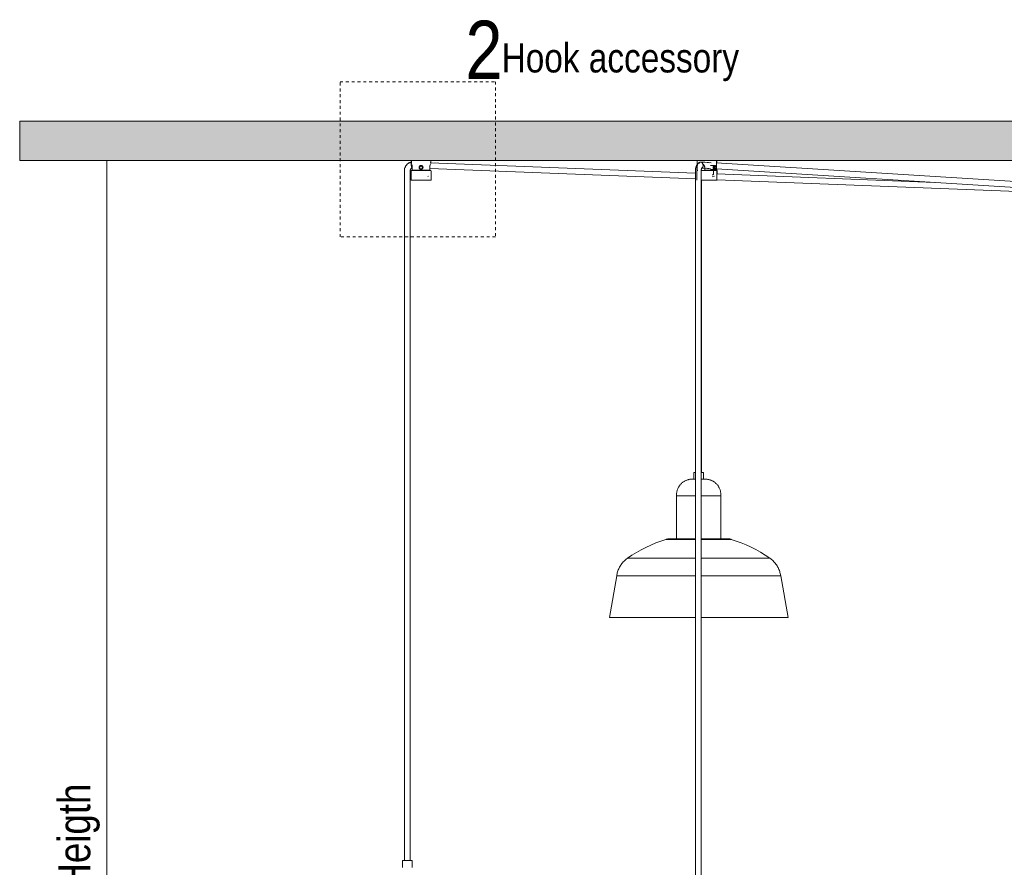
# Model space of a CAD drawing. Header units: millimetres. Extents: x 5395 to 9794, y 397 to 7363.
# Tile 2 of 7: x 5395 to 6409, y 1272 to 2145. Entities that reach past the tile are written whole.
import ezdxf

# ---------------------------------------------------------------- set-up
doc = ezdxf.new("R2010")
doc.units = ezdxf.units.MM
doc.linetypes.add('Dash', pattern=[6, 3, -3])
for name, color, linetype, lineweight in [('Cotas', 7, 'Continuous', 9), ('Cotas-15', 7, 'Continuous', 9), ('Luminarias', 7, 'Continuous', 20), ('Notas de texto', 7, 'Continuous', 9), ('Techos', 7, 'Continuous', 9)]:
    doc.layers.add(name, color=color, linetype=linetype, lineweight=lineweight)
doc.layers.add('Lighthing Fixture Dim Grey Dash', color=7, linetype='Dash', lineweight=9, true_color=0xd2d2d2)
doc.styles.add('Arial Narrow', font='ARIALN.TTF', dxfattribs={"height": 33})
doc.styles.add('Arial Narrow_1', font='ARIALN.TTF', dxfattribs={"height": 60})
doc.styles.add('Arial Narrow_2', font='ARIALN.TTF', dxfattribs={"height": 30})
doc.dimstyles.new('FARO_-_2_2mm_Arial_Narrow_mm_Inch_Left', dxfattribs={"dimscale": 304.8, "dimtxt": 33.773222, "dimasz": 0, "dimexe": 0.147638, "dimexo": 0.0625, "dimgap": 0.024606, "dimtad": 1, "dimdec": 0, "dimzin": 0, "dimdsep": 46, "dimtxsty": 'Arial Narrow', "dimblk1": 'NONE', "dimblk2": 'NONE', "dimsah": 1, "dimcen": 0.09, "dimadec": 0, "dimazin": 0, "dimtfac": 1, "dimtdec": 4, "dimtix": 1, "dimtmove": 0, "dimatfit": 3, "dimfxl": 0.049213, "dimfxlon": 1, "dimtvp": 1, "dimtolj": 1, "dimtzin": 0, "dimarcsym": 2})

# ---------------------------------------------------------------- blocks, each defined once
blk = doc.blocks.new('64255-124-7L - 64314-44-7L SAMBA Black_ribbon beige pendant lamp ø450-7L-717037-Alzado_PDF')
at = {"layer": 'Luminarias', "lineweight": 9}
for p, q in [((5798.3, 2000), (5798.3, 1997)), ((6090.8, 1986.9), (5817.7, 1997.6)), ((5818.3, 1997), (5818.3, 2000)), ((6092.7, 2000), (6092.7, 1990)), ((6096.4, 2000), (6092.7, 2000)), ((6096.9, 1998.2), (6096.1, 1998.2)), ((6112.7, 2000), (6096.4, 2000)), ((6106.9, 1997.7), (6102.9, 1997.9)), ((6112.7, 1990), (6112.7, 2000)), ((6112.9, 1997.3), (6112.9, 2000)), ((5791.1, 1989.5), (5791.1, 1983.8)), ((5797.1, 1983.8), (5797.1, 1989.5)), ((5798, 1989.3), (5798, 1979.8)), ((5798.8, 1992.2), (5799.1, 1992.2)), ((5799.3, 1992.7), (5799.3, 1990)), ((5799.3, 1990), (5799.4, 1990)), ((5799.3, 1990), (5817.3, 1990)), ((5802.9, 1990), (5802.9, 1989.7)), ((5806.5, 1992), (5807.1, 1991.9)), ((5806.8, 1993.3), (5808.3, 1994.4)), ((5807.3, 1991.5), (5806.8, 1993.3)), ((5807.2, 1991.8), (5807.3, 1991.5)), ((5808.3, 1991.5), (5807.3, 1991.5)), ((5807.3, 1991.5), (5807.5, 1991.5)), ((5808.3, 1994.4), (5809.8, 1993.3)), ((5809.2, 1991.5), (5808.3, 1991.5)), ((5809, 1991.5), (5809.2, 1991.5)), ((5809.8, 1993.3), (5809.2, 1991.5)), ((5809.2, 1991.5), (5809.3, 1991.8)), ((5809.4, 1991.9), (5810, 1991.9)), ((5810.8, 1989.8), (5811.5, 1989.8)), ((5813.7, 1989.8), (5813.7, 1990)), ((5817.3, 1990), (5817.3, 1992.7)), ((5817.3, 1991.6), (6090.8, 1980.9)), ((5818.6, 1979.8), (5818.6, 1989.3)), ((6090.8, 1989.5), (6090.8, 1983.8)), ((6092.4, 1989.3), (6092.4, 1979.8)), ((6092.9, 1996.1), (6092.9, 1994.9)), ((6096.9, 1992.2), (6096.8, 1992.2)), ((6096.8, 1983.8), (6096.8, 1989.5)), ((6098.3, 1989.8), (6101.2, 1989.8)), ((6100.5, 1992.7), (6100.5, 1990)), ((6100.5, 1990), (6112.7, 1990)), ((6102.5, 1992), (6106.3, 1991.7)), ((6102.7, 1990), (6102.7, 1989.8)), ((6102.7, 1990), (6102.7, 1989.8)), ((6111.1, 1994.8), (6106.5, 1994.8)), ((6106.5, 1990.8), (6111.1, 1990.8)), ((6110.1, 1993.3), (6109.1, 1993.3)), ((6110.5, 1991.5), (6109.4, 1991.5)), ((6109.5, 1989.7), (6109.5, 1990)), ((6109.6, 1986), (6109.6, 1990)), ((6109.7, 1990), (6109.7, 1989.8)), ((6109.9, 1989.8), (6109.9, 1990)), ((6110.1, 1993.3), (6111.1, 1994.4)), ((6110.5, 1991.5), (6110.1, 1993.3)), ((6110.2, 1989.8), (6110.5, 1989.8)), ((6110.7, 1993.3), (6110.4, 1993.6)), ((6110.4, 1991.9), (6110.7, 1993.3)), ((6110.5, 1989.8), (6110.7, 1989.8)), ((6111.1, 1991.5), (6110.6, 1991.5)), ((6112, 1993.3), (6110.7, 1993.3)), ((6111.1, 1994.4), (6112, 1993.3)), ((6111.6, 1991.5), (6111.1, 1991.5)), ((6112, 1993.3), (6111.6, 1991.5)), ((6515.4, 1972.2), (6112.3, 1997.4)), ((6112.4, 1991.3), (6515.1, 1966.2)), ((6112.5, 1990), (6112.9, 1990)), ((6112.9, 1990), (6112.9, 1991.3)), ((6113, 1979.8), (6113, 1989.3)), ((6113.2, 1986.1), (6113.2, 1989.3)), ((5791.1, 1983.8), (5791.1, 1278.5)), ((5797.1, 1278.5), (5797.1, 1983.8)), ((5818.6, 1979.8), (5798, 1979.8)), ((5815.3, 1983.6), (5816, 1983.8)), ((6090.8, 1983.8), (6090.8, 878.5)), ((6096.8, 878.5), (6096.8, 1983.8)), ((6113, 1979.8), (6096.8, 1979.8)), ((6097.1, 1678.5), (6097.1, 1979.8)), ((6108.1, 1983), (6110.5, 1983.8)), ((6108.4, 1985), (6109.6, 1986)), ((6337, 1977.3), (6112.9, 1986.1)), ((6112.9, 1980.1), (6467.9, 1966.2)), ((6113.2, 1979.8), (6113, 1979.8)), ((6113.2, 1979.8), (6113.2, 1980.1)), ((6089.2, 1678.5), (6089.2, 1671.5)), ((6090.7, 1678.5), (6089.2, 1678.5)), ((6099.2, 1678.5), (6096.9, 1678.5)), ((6099.2, 1671.5), (6099.2, 1678.5)), ((6071.5, 1654.5), (6071.5, 1609.9)), ((6089.3, 1654.5), (6071.5, 1654.5)), ((6090.8, 1654.5), (6089.3, 1654.5)), ((6117, 1654.5), (6096.8, 1654.5)), ((6117, 1609.9), (6117, 1654.5)), ((6060.8, 1609.5), (6086.9, 1609.5)), ((6071.6, 1609.9), (6071.5, 1609.9)), ((6086.9, 1609.5), (6090.8, 1609.5)), ((6096.8, 1609.5), (6127.7, 1609.5)), ((6117, 1609.9), (6116.9, 1609.9)), ((6078.2, 1590), (6020.9, 1590)), ((6090.8, 1590), (6078.2, 1590)), ((6167.6, 1590), (6096.8, 1590)), ((6009.8, 1571.9), (6002.2, 1528.9)), ((6075.8, 1571.9), (6009.8, 1571.9)), ((6090.8, 1571.9), (6075.8, 1571.9)), ((6178.7, 1571.9), (6096.8, 1571.9)), ((6186.2, 1528.9), (6178.7, 1571.9)), ((6074.2, 1528.9), (6002.2, 1528.9)), ((6090.8, 1528.9), (6074.2, 1528.9)), ((6186.2, 1528.9), (6096.8, 1528.9)), ((5789.3, 1278.5), (5789.3, 1271.5)), ((5797.4, 1278.5), (5789.3, 1278.5)), ((5799.3, 1278.5), (5797.4, 1278.5)), ((5799.3, 1271.5), (5799.3, 1278.5))]:
    blk.add_line(p, q, dxfattribs=at)
at = {"layer": 'Luminarias', "lineweight": 9, "flags": 128}
for points in [[(5797.8, 1998.2), (5797.4, 1998.1), (5797.1, 1998), (5796.7, 1997.9), (5796.4, 1997.7), (5796.1, 1997.6), (5795.8, 1997.4), (5795.4, 1997.2), (5795.1, 1997), (5794.8, 1996.8), (5794.6, 1996.6), (5794.3, 1996.4), (5794, 1996.1), (5793.7, 1995.9), (5793.5, 1995.6), (5793.3, 1995.3), (5793, 1995.1), (5792.8, 1994.8), (5792.6, 1994.5), (5792.4, 1994.2), (5792.2, 1993.9), (5792.1, 1993.5), (5791.9, 1993.2), (5791.8, 1992.9), (5791.6, 1992.5), (5791.5, 1992.2), (5791.4, 1991.9), (5791.3, 1991.5), (5791.3, 1991.2), (5791.2, 1990.8), (5791.1, 1990.4), (5791.1, 1990.1), (5791.1, 1989.7), (5791.1, 1989.5)], [(6095.4, 1998.1), (6095.1, 1997.9), (6094.8, 1997.8), (6094.5, 1997.6), (6094.3, 1997.4), (6094, 1997.2), (6093.8, 1997), (6093.5, 1996.8), (6093.3, 1996.6), (6093.1, 1996.3), (6092.9, 1996.1), (6092.7, 1995.8), (6092.5, 1995.6), (6092.4, 1995.3), (6092.2, 1995.1), (6092.1, 1994.8), (6091.9, 1994.5), (6091.8, 1994.2), (6091.7, 1994), (6091.6, 1993.7), (6091.5, 1993.4), (6091.4, 1993.1), (6091.3, 1992.8), (6091.2, 1992.5), (6091.1, 1992.2), (6091.1, 1991.9), (6091, 1991.6), (6090.9, 1991.2), (6090.9, 1990.9), (6090.9, 1990.6), (6090.8, 1990.3), (6090.8, 1990), (6090.8, 1989.7), (6090.8, 1989.5)], [(6096.9, 1998.2), (6100.6, 1998.1), (6104.2, 1997.8), (6105.4, 1997.6)], [(5797.1, 1989.5), (5797.1, 1989.6), (5797.1, 1989.7), (5797.1, 1989.8), (5797.1, 1990), (5797.2, 1990.1), (5797.2, 1990.2), (5797.2, 1990.3), (5797.3, 1990.4), (5797.3, 1990.6), (5797.3, 1990.7), (5797.4, 1990.8), (5797.4, 1990.9), (5797.5, 1991), (5797.6, 1991.1), (5797.6, 1991.2), (5797.7, 1991.3), (5797.8, 1991.4), (5797.9, 1991.5), (5797.9, 1991.6), (5798, 1991.7), (5798.1, 1991.7), (5798.2, 1991.8), (5798.3, 1991.9), (5798.4, 1992), (5798.5, 1992), (5798.6, 1992.1), (5798.7, 1992.2), (5798.8, 1992.2)], [(5798, 1989.3), (5798, 1989.3), (5798, 1989.3), (5798, 1989.3), (5798, 1989.3), (5798, 1989.4), (5798, 1989.4), (5798, 1989.4), (5798, 1989.4), (5798, 1989.4), (5798, 1989.5), (5798, 1989.5), (5798, 1989.5), (5798, 1989.5), (5798.1, 1989.5), (5798.1, 1989.6), (5798.1, 1989.6), (5798.1, 1989.6), (5798.1, 1989.6), (5798.1, 1989.6), (5798.1, 1989.6), (5798.1, 1989.6), (5798.2, 1989.7), (5798.2, 1989.7), (5798.2, 1989.7), (5798.2, 1989.7), (5798.2, 1989.7), (5798.2, 1989.7), (5798.3, 1989.7), (5798.3, 1989.7), (5798.3, 1989.7), (5798.3, 1989.7), (5798.3, 1989.8), (5798.4, 1989.8), (5798.4, 1989.8), (5798.4, 1989.8), (5798.4, 1989.8), (5798.4, 1989.8), (5798.5, 1989.8), (5798.5, 1989.8), (5798.5, 1989.8)], [(5798.5, 1989.8), (5798.5, 1989.8), (5798.5, 1989.8), (5798.5, 1989.8), (5798.6, 1989.8), (5798.7, 1989.8), (5798.8, 1989.8), (5798.9, 1989.8), (5799, 1989.8), (5799.1, 1989.8), (5799.3, 1989.8), (5799.4, 1989.8), (5799.6, 1989.8), (5799.8, 1989.8)], [(5818.1, 1989.8), (5818, 1989.8), (5818, 1989.8), (5818, 1989.8), (5817.9, 1989.8), (5817.9, 1989.8), (5817.8, 1989.8), (5817.7, 1989.8), (5817.6, 1989.8), (5817.4, 1989.8), (5817.3, 1989.8), (5817.1, 1989.8), (5816.9, 1989.8), (5816.8, 1989.8), (5816.6, 1989.8), (5816.3, 1989.8), (5816.1, 1989.8), (5815.9, 1989.8), (5815.6, 1989.8), (5815.4, 1989.8), (5815.1, 1989.8), (5814.8, 1989.8), (5814.5, 1989.8), (5814.2, 1989.8), (5813.9, 1989.8), (5813.6, 1989.8), (5813.2, 1989.8), (5812.9, 1989.8), (5812.5, 1989.8), (5812.2, 1989.8), (5811.8, 1989.8), (5811.4, 1989.8), (5811.1, 1989.8), (5810.7, 1989.8), (5810.3, 1989.8), (5809.9, 1989.8), (5809.5, 1989.8), (5809.2, 1989.8), (5808.8, 1989.8), (5808.4, 1989.8), (5808, 1989.8), (5807.6, 1989.8), (5807.2, 1989.8), (5806.8, 1989.8), (5806.4, 1989.8), (5806, 1989.8), (5805.7, 1989.8), (5805.3, 1989.8), (5804.9, 1989.8), (5804.6, 1989.8), (5804.2, 1989.8), (5803.8, 1989.8), (5803.5, 1989.8), (5803.2, 1989.8), (5802.8, 1989.8), (5802.5, 1989.8), (5802.2, 1989.8), (5801.9, 1989.8), (5801.6, 1989.8), (5801.3, 1989.8), (5801, 1989.8), (5800.8, 1989.8), (5800.5, 1989.8), (5800.3, 1989.8), (5800.1, 1989.8), (5799.9, 1989.8), (5799.7, 1989.8), (5799.5, 1989.8), (5799.3, 1989.8), (5799.2, 1989.8), (5799, 1989.8), (5798.9, 1989.8), (5798.8, 1989.8), (5798.7, 1989.8), (5798.6, 1989.8), (5798.6, 1989.8), (5798.5, 1989.8), (5798.5, 1989.8), (5798.5, 1989.8), (5798.5, 1989.8)], [(5809.3, 1991.8), (5809.8, 1991.8), (5809.9, 1991.8)], [(5816.8, 1989.8), (5817, 1989.8), (5817.2, 1989.8), (5817.4, 1989.8), (5817.5, 1989.8), (5817.6, 1989.8), (5817.7, 1989.8), (5817.8, 1989.8), (5817.9, 1989.8), (5818, 1989.8), (5818, 1989.8), (5818, 1989.8), (5818.1, 1989.8), (5818.1, 1989.8)], [(5818.1, 1989.8), (5818.1, 1989.8), (5818.1, 1989.8), (5818.1, 1989.8), (5818.1, 1989.8), (5818.2, 1989.8), (5818.2, 1989.8), (5818.2, 1989.8), (5818.2, 1989.7), (5818.2, 1989.7), (5818.3, 1989.7), (5818.3, 1989.7), (5818.3, 1989.7), (5818.3, 1989.7), (5818.3, 1989.7), (5818.3, 1989.7), (5818.4, 1989.7), (5818.4, 1989.7), (5818.4, 1989.6), (5818.4, 1989.6), (5818.4, 1989.6), (5818.4, 1989.6), (5818.4, 1989.6), (5818.5, 1989.6), (5818.5, 1989.6), (5818.5, 1989.5), (5818.5, 1989.5), (5818.5, 1989.5), (5818.5, 1989.5), (5818.5, 1989.5), (5818.5, 1989.5), (5818.5, 1989.4), (5818.5, 1989.4), (5818.5, 1989.4), (5818.5, 1989.4), (5818.6, 1989.4), (5818.6, 1989.3), (5818.6, 1989.3), (5818.6, 1989.3), (5818.6, 1989.3), (5818.6, 1989.3)], [(6092.9, 1995.8), (6092.8, 1995.6), (6092.6, 1995.3), (6092.5, 1995.1), (6092.3, 1994.8), (6092.2, 1994.5), (6092, 1994.2), (6091.9, 1994), (6091.8, 1993.7), (6091.7, 1993.4), (6091.6, 1993.1), (6091.5, 1992.8), (6091.4, 1992.5), (6091.4, 1992.2), (6091.3, 1991.9), (6091.2, 1991.6), (6091.2, 1991.2), (6091.1, 1990.9), (6091.1, 1990.6), (6091.1, 1990.4)], [(6092.4, 1989.3), (6092.4, 1989.3), (6092.4, 1989.3), (6092.4, 1989.3), (6092.4, 1989.3), (6092.4, 1989.4), (6092.4, 1989.4), (6092.4, 1989.4), (6092.4, 1989.4), (6092.4, 1989.4), (6092.4, 1989.5), (6092.4, 1989.5), (6092.4, 1989.5), (6092.5, 1989.5), (6092.5, 1989.5), (6092.5, 1989.6), (6092.5, 1989.6), (6092.5, 1989.6), (6092.5, 1989.6), (6092.5, 1989.6), (6092.5, 1989.6), (6092.6, 1989.6), (6092.6, 1989.7), (6092.6, 1989.7), (6092.6, 1989.7), (6092.6, 1989.7), (6092.6, 1989.7), (6092.7, 1989.7), (6092.7, 1989.7), (6092.7, 1989.7), (6092.7, 1989.7), (6092.7, 1989.7), (6092.7, 1989.8), (6092.8, 1989.8), (6092.8, 1989.8), (6092.8, 1989.8), (6092.8, 1989.8), (6092.8, 1989.8), (6092.9, 1989.8), (6092.9, 1989.8)], [(6093.4, 1989.8), (6093.3, 1989.8), (6093.2, 1989.8), (6093.1, 1989.8), (6093, 1989.8), (6093, 1989.8), (6092.9, 1989.8), (6092.9, 1989.8), (6092.9, 1989.8)], [(6092.9, 1989.8), (6092.9, 1989.8), (6093, 1989.8), (6093, 1989.8), (6093.1, 1989.8)], [(6112.5, 1989.8), (6112.5, 1989.8), (6112.4, 1989.8), (6112.4, 1989.8), (6112.3, 1989.8), (6112.3, 1989.8), (6112.2, 1989.8), (6112.1, 1989.8), (6112, 1989.8), (6111.8, 1989.8), (6111.7, 1989.8), (6111.5, 1989.8), (6111.4, 1989.8), (6111.2, 1989.8), (6111, 1989.8), (6110.8, 1989.8), (6110.5, 1989.8), (6110.3, 1989.8), (6110, 1989.8), (6109.8, 1989.8), (6109.5, 1989.8), (6109.2, 1989.8), (6108.9, 1989.8), (6108.6, 1989.8), (6108.3, 1989.8), (6108, 1989.8), (6107.6, 1989.8), (6107.3, 1989.8), (6106.9, 1989.8), (6106.6, 1989.8), (6106.2, 1989.8), (6105.9, 1989.8), (6105.5, 1989.8), (6105.1, 1989.8), (6104.7, 1989.8), (6104.3, 1989.8), (6104, 1989.8), (6103.6, 1989.8), (6103.2, 1989.8), (6102.8, 1989.8), (6102.4, 1989.8), (6102, 1989.8), (6101.6, 1989.8), (6101.2, 1989.8), (6100.8, 1989.8), (6100.5, 1989.8), (6100.1, 1989.8), (6099.7, 1989.8), (6099.3, 1989.8), (6099, 1989.8), (6098.6, 1989.8), (6098.3, 1989.8), (6097.9, 1989.8), (6097.6, 1989.8), (6097.2, 1989.8), (6096.9, 1989.8), (6096.6, 1989.8), (6096.6, 1989.8)], [(6097.8, 1992.6), (6097.8, 1992.5), (6097.8, 1992.5), (6097.7, 1992.5), (6097.7, 1992.5), (6097.6, 1992.4), (6097.6, 1992.4), (6097.6, 1992.3), (6097.5, 1992.2), (6097.5, 1992.2), (6097.4, 1992.1), (6097.4, 1992), (6097.3, 1991.9), (6097.3, 1991.8), (6097.2, 1991.7), (6097.2, 1991.5), (6097.1, 1991.4), (6097.1, 1991.3), (6097, 1991.1), (6097, 1991), (6097, 1990.8), (6096.9, 1990.7), (6096.9, 1990.5), (6096.9, 1990.4), (6096.9, 1990.2), (6096.8, 1990.1), (6096.8, 1989.9), (6096.8, 1989.7), (6096.8, 1989.6), (6096.8, 1989.5)], [(6096.9, 1992.2), (6100.2, 1992.1), (6103.4, 1991.8), (6104.5, 1991.6)], [(6109.4, 1989.8), (6109.7, 1989.8), (6109.9, 1989.8), (6110.2, 1989.8)], [(6110.4, 1989.8), (6110.7, 1989.8), (6110.9, 1989.8), (6111.1, 1989.8), (6111.3, 1989.8), (6111.5, 1989.8), (6111.6, 1989.8), (6111.8, 1989.8), (6111.9, 1989.8), (6112, 1989.8), (6112.2, 1989.8), (6112.2, 1989.8), (6112.3, 1989.8), (6112.4, 1989.8), (6112.4, 1989.8), (6112.5, 1989.8), (6112.5, 1989.8), (6112.5, 1989.8)], [(6110.5, 1989.8), (6110.7, 1989.8), (6111, 1989.8), (6111.2, 1989.8), (6111.4, 1989.8), (6111.6, 1989.8), (6111.7, 1989.8), (6111.9, 1989.8), (6112.1, 1989.8), (6112.2, 1989.8), (6112.3, 1989.8), (6112.4, 1989.8), (6112.5, 1989.8), (6112.6, 1989.8), (6112.6, 1989.8), (6112.7, 1989.8), (6112.7, 1989.8), (6112.7, 1989.8)], [(6112.7, 1989.8), (6112.7, 1989.8), (6112.7, 1989.8), (6112.6, 1989.8), (6112.6, 1989.8), (6112.5, 1989.8), (6112.4, 1989.8), (6112.3, 1989.8), (6112.2, 1989.8), (6112.1, 1989.8), (6111.9, 1989.8), (6111.8, 1989.8), (6111.6, 1989.8), (6111.4, 1989.8), (6111.2, 1989.8), (6111, 1989.8), (6110.8, 1989.8), (6110.5, 1989.8)], [(6112.5, 1989.8), (6112.5, 1989.8), (6112.5, 1989.8), (6112.5, 1989.8), (6112.6, 1989.8), (6112.6, 1989.8), (6112.6, 1989.8), (6112.6, 1989.8), (6112.6, 1989.7), (6112.6, 1989.7), (6112.7, 1989.7), (6112.7, 1989.7), (6112.7, 1989.7), (6112.7, 1989.7), (6112.7, 1989.7), (6112.8, 1989.7), (6112.8, 1989.7), (6112.8, 1989.7), (6112.8, 1989.6), (6112.8, 1989.6), (6112.8, 1989.6), (6112.8, 1989.6), (6112.9, 1989.6), (6112.9, 1989.6), (6112.9, 1989.6), (6112.9, 1989.5), (6112.9, 1989.5), (6112.9, 1989.5), (6112.9, 1989.5), (6112.9, 1989.5), (6112.9, 1989.5), (6112.9, 1989.4), (6113, 1989.4), (6113, 1989.4), (6113, 1989.4), (6113, 1989.4), (6113, 1989.3), (6113, 1989.3), (6113, 1989.3), (6113, 1989.3), (6113, 1989.3)], [(6112.7, 1989.8), (6112.7, 1989.8), (6112.7, 1989.8), (6112.8, 1989.8), (6112.8, 1989.8), (6112.8, 1989.8), (6112.8, 1989.8), (6112.8, 1989.8), (6112.9, 1989.7), (6112.9, 1989.7), (6112.9, 1989.7), (6112.9, 1989.7), (6112.9, 1989.7), (6113, 1989.7), (6113, 1989.7), (6113, 1989.7), (6113, 1989.7), (6113, 1989.7), (6113, 1989.6), (6113.1, 1989.6), (6113.1, 1989.6), (6113.1, 1989.6), (6113.1, 1989.6), (6113.1, 1989.6), (6113.1, 1989.6), (6113.1, 1989.5), (6113.1, 1989.5), (6113.2, 1989.5), (6113.2, 1989.5), (6113.2, 1989.5), (6113.2, 1989.5), (6113.2, 1989.4), (6113.2, 1989.4), (6113.2, 1989.4), (6113.2, 1989.4), (6113.2, 1989.4), (6113.2, 1989.3), (6113.2, 1989.3), (6113.2, 1989.3), (6113.2, 1989.3), (6113.2, 1989.3)], [(6071.5, 1654.5), (6071.4, 1655.2), (6071.4, 1655.8), (6071.5, 1656.5), (6071.5, 1657.1), (6071.6, 1657.7), (6071.7, 1658.4), (6071.8, 1659), (6072, 1659.6), (6072.2, 1660.2), (6072.4, 1660.9), (6072.6, 1661.5), (6072.8, 1662), (6073.1, 1662.6), (6073.4, 1663.2), (6073.7, 1663.7), (6074.1, 1664.3), (6074.4, 1664.8), (6074.8, 1665.3), (6075.2, 1665.8), (6075.6, 1666.3), (6076.1, 1666.8), (6076.6, 1667.2), (6077, 1667.7), (6077.5, 1668.1), (6078, 1668.5), (6078.6, 1668.8), (6079.1, 1669.2), (6079.7, 1669.5), (6080.2, 1669.8), (6080.8, 1670.1), (6081.4, 1670.3), (6082, 1670.6), (6082.6, 1670.8), (6083.2, 1671), (6083.8, 1671.1), (6084.5, 1671.2), (6085.1, 1671.4), (6085.7, 1671.4), (6086.4, 1671.5), (6087, 1671.5), (6087.5, 1671.5)], [(6090.8, 1671.5), (6090.5, 1671.5), (6090.3, 1671.5), (6090.1, 1671.5), (6089.9, 1671.5), (6089.7, 1671.5), (6089.5, 1671.5), (6089.3, 1671.5), (6089.1, 1671.5), (6089, 1671.5), (6088.8, 1671.5), (6088.6, 1671.5), (6088.5, 1671.5), (6088.4, 1671.5), (6088.2, 1671.5), (6088.1, 1671.5), (6088, 1671.5), (6087.9, 1671.5), (6087.8, 1671.5), (6087.7, 1671.5), (6087.7, 1671.5), (6087.6, 1671.5), (6087.6, 1671.5), (6087.5, 1671.5), (6087.5, 1671.5), (6087.5, 1671.5), (6087.5, 1671.5)], [(6087.5, 1671.5), (6087.5, 1671.5), (6087.5, 1671.5), (6087.5, 1671.5), (6087.6, 1671.5), (6087.6, 1671.5), (6087.7, 1671.5), (6087.8, 1671.5), (6087.8, 1671.5), (6087.9, 1671.5), (6088, 1671.5), (6088.1, 1671.5), (6088.3, 1671.5), (6088.4, 1671.5), (6088.5, 1671.5), (6088.7, 1671.5), (6088.8, 1671.5), (6089, 1671.5), (6089.2, 1671.5), (6089.3, 1671.5), (6089.5, 1671.5), (6089.7, 1671.5), (6089.9, 1671.5), (6090.2, 1671.5), (6090.4, 1671.5), (6090.6, 1671.5), (6090.8, 1671.5)], [(6096.8, 1671.5), (6097, 1671.5), (6097.2, 1671.5), (6097.5, 1671.5), (6097.7, 1671.5), (6097.9, 1671.5), (6098.2, 1671.5), (6098.4, 1671.5), (6098.6, 1671.5), (6098.8, 1671.5), (6099, 1671.5), (6099.2, 1671.5), (6099.4, 1671.5), (6099.5, 1671.5), (6099.7, 1671.5), (6099.8, 1671.5), (6100, 1671.5), (6100.1, 1671.5), (6100.3, 1671.5), (6100.4, 1671.5), (6100.5, 1671.5), (6100.6, 1671.5), (6100.7, 1671.5), (6100.7, 1671.5), (6100.8, 1671.5), (6100.9, 1671.5), (6100.9, 1671.5), (6100.9, 1671.5), (6101, 1671.5), (6101, 1671.5), (6101, 1671.5)], [(6101, 1671.5), (6101, 1671.5), (6101, 1671.5), (6100.9, 1671.5), (6100.9, 1671.5), (6100.9, 1671.5), (6100.8, 1671.5), (6100.7, 1671.5), (6100.6, 1671.5), (6100.6, 1671.5), (6100.5, 1671.5), (6100.3, 1671.5), (6100.2, 1671.5), (6100.1, 1671.5), (6100, 1671.5), (6099.8, 1671.5), (6099.7, 1671.5), (6099.5, 1671.5), (6099.3, 1671.5), (6099.1, 1671.5), (6098.9, 1671.5), (6098.7, 1671.5), (6098.5, 1671.5), (6098.3, 1671.5), (6098.1, 1671.5), (6097.9, 1671.5), (6097.7, 1671.5), (6097.4, 1671.5), (6097.2, 1671.5), (6096.9, 1671.5)], [(6101, 1671.5), (6101.6, 1671.5), (6102.3, 1671.5), (6102.9, 1671.4), (6103.5, 1671.3), (6104.2, 1671.2), (6104.8, 1671.1), (6105.4, 1670.9), (6106, 1670.7), (6106.6, 1670.5), (6107.2, 1670.3), (6107.8, 1670), (6108.4, 1669.7), (6109, 1669.4), (6109.5, 1669.1), (6110, 1668.7), (6110.6, 1668.4), (6111.1, 1668), (6111.6, 1667.6), (6112, 1667.1), (6112.5, 1666.7), (6112.9, 1666.2), (6113.4, 1665.7), (6113.8, 1665.2), (6114.1, 1664.7), (6114.5, 1664.2), (6114.8, 1663.6), (6115.1, 1663), (6115.4, 1662.5), (6115.7, 1661.9), (6115.9, 1661.3), (6116.2, 1660.7), (6116.4, 1660.1), (6116.5, 1659.5), (6116.7, 1658.8), (6116.8, 1658.2), (6116.9, 1657.6), (6117, 1656.9), (6117, 1656.3), (6117, 1655.7), (6117, 1655), (6117, 1654.5)], [(6020.9, 1590), (6025.4, 1593.1), (6030.1, 1596), (6034.9, 1598.7), (6039.8, 1601.3), (6044.9, 1603.6), (6050, 1605.8), (6055.1, 1607.7), (6060.4, 1609.4), (6060.8, 1609.5)], [(6060.8, 1609.5), (6061.1, 1609.6), (6061.4, 1609.7), (6061.7, 1609.8), (6062, 1609.8), (6062.3, 1609.8), (6062.6, 1609.9), (6063, 1609.9), (6063.1, 1609.9)], [(6087.4, 1609.9), (6086.2, 1609.9), (6085, 1609.9), (6083.9, 1609.9), (6082.7, 1609.9), (6081.5, 1609.9), (6080.4, 1609.9), (6079.3, 1609.9), (6078.2, 1609.9), (6077.2, 1609.9), (6076.2, 1609.9), (6075.2, 1609.9), (6074.2, 1609.9), (6073.3, 1609.9), (6072.4, 1609.9), (6071.5, 1609.9), (6070.7, 1609.9), (6069.9, 1609.9), (6069.1, 1609.9), (6068.4, 1609.9), (6067.7, 1609.9), (6067.1, 1609.9), (6066.5, 1609.9), (6066, 1609.9), (6065.5, 1609.9), (6065, 1609.9), (6064.6, 1609.9), (6064.3, 1609.9), (6063.9, 1609.9), (6063.7, 1609.9), (6063.5, 1609.9), (6063.3, 1609.9), (6063.2, 1609.9), (6063.1, 1609.9), (6063.1, 1609.9)], [(6063.1, 1609.9), (6063.1, 1609.9), (6063.2, 1609.9), (6063.3, 1609.9), (6063.5, 1609.9), (6063.7, 1609.9), (6064, 1609.9), (6064.3, 1609.9), (6064.7, 1609.9), (6065.1, 1609.9), (6065.6, 1609.9), (6066.1, 1609.9), (6066.6, 1609.9), (6067.2, 1609.9), (6067.9, 1609.9), (6068.6, 1609.9), (6069.3, 1609.9), (6070, 1609.9), (6070.8, 1609.9), (6071.6, 1609.9)], [(6090.8, 1609.9), (6089.6, 1609.9), (6088.4, 1609.9), (6087.4, 1609.9)], [(6125.4, 1609.9), (6125.3, 1609.9), (6125.3, 1609.9), (6125.1, 1609.9), (6125, 1609.9), (6124.7, 1609.9), (6124.5, 1609.9), (6124.1, 1609.9), (6123.8, 1609.9), (6123.4, 1609.9), (6122.9, 1609.9), (6122.4, 1609.9), (6121.8, 1609.9), (6121.2, 1609.9), (6120.6, 1609.9), (6119.9, 1609.9), (6119.2, 1609.9), (6118.4, 1609.9), (6117.6, 1609.9), (6116.8, 1609.9), (6115.9, 1609.9), (6115, 1609.9), (6114.1, 1609.9), (6113.1, 1609.9), (6112.1, 1609.9), (6111.1, 1609.9), (6110, 1609.9), (6108.9, 1609.9), (6107.8, 1609.9), (6106.7, 1609.9), (6105.5, 1609.9), (6104.3, 1609.9), (6103.2, 1609.9), (6102, 1609.9), (6100.7, 1609.9), (6099.5, 1609.9), (6098.3, 1609.9), (6097.1, 1609.9), (6096.8, 1609.9)], [(6117, 1609.9), (6117, 1609.9), (6117.8, 1609.9), (6118.6, 1609.9), (6119.4, 1609.9), (6120.1, 1609.9), (6120.8, 1609.9), (6121.4, 1609.9), (6122, 1609.9), (6122.5, 1609.9), (6123, 1609.9), (6123.5, 1609.9), (6123.9, 1609.9), (6124.2, 1609.9), (6124.5, 1609.9), (6124.8, 1609.9), (6125, 1609.9), (6125.2, 1609.9), (6125.3, 1609.9), (6125.3, 1609.9), (6125.4, 1609.9)], [(6125.4, 1609.9), (6125.7, 1609.9), (6126, 1609.9), (6126.3, 1609.8), (6126.6, 1609.8), (6126.9, 1609.7), (6127.2, 1609.7), (6127.5, 1609.6), (6127.7, 1609.5)], [(6127.7, 1609.5), (6132.9, 1607.8), (6138.1, 1605.9), (6143.2, 1603.8), (6148.3, 1601.5), (6153.2, 1598.9), (6158, 1596.2), (6162.7, 1593.3), (6167.3, 1590.2), (6167.6, 1590)], [(6009.8, 1571.9), (6010, 1572.9), (6010.2, 1574), (6010.4, 1575), (6010.7, 1576), (6011.1, 1577), (6011.4, 1578), (6011.8, 1579), (6012.3, 1580), (6012.8, 1581), (6013.3, 1581.9), (6013.9, 1582.8), (6014.5, 1583.7), (6015.1, 1584.5), (6015.8, 1585.4), (6016.5, 1586.2), (6017.3, 1586.9), (6018, 1587.7), (6018.8, 1588.4), (6019.6, 1589.1), (6020.5, 1589.7), (6020.9, 1590)], [(6167.6, 1590), (6168.5, 1589.4), (6169.3, 1588.7), (6170.1, 1588), (6170.9, 1587.3), (6171.7, 1586.5), (6172.4, 1585.7), (6173.1, 1584.9), (6173.7, 1584), (6174.3, 1583.2), (6174.9, 1582.3), (6175.5, 1581.3), (6176, 1580.4), (6176.4, 1579.4), (6176.9, 1578.5), (6177.3, 1577.5), (6177.6, 1576.5), (6177.9, 1575.4), (6178.2, 1574.4), (6178.4, 1573.4), (6178.6, 1572.3), (6178.7, 1571.9)]]:
    blk.add_lwpolyline(points, dxfattribs=at)
at = {"layer": 'Luminarias', "lineweight": 9}
for start, end in [(90, 270), (270, 90)]:
    blk.add_arc((5808.3, 1992.8), 2, start, end, dxfattribs=at)
for start_param, end_param in [(0, 3.141593), (3.141593, 6.283185)]:
    blk.add_ellipse((6111.1, 1992.8), major_axis=(0, 2), ratio=0.62535, start_param=start_param, end_param=end_param, dxfattribs=at)
for points, knots in [([(5797.8, 1998.2), (5797.8, 1998.2), (5797.8, 1998.1), (5797.9, 1997.5), (5798, 1996.7), (5798.1, 1995.9), (5798.2, 1995.1), (5798.4, 1994.4), (5798.4, 1993.9), (5798.5, 1993.5), (5798.6, 1993.3), (5798.6, 1993), (5798.7, 1992.8), (5798.8, 1992.4), (5798.8, 1992.2), (5798.8, 1992.2)], [0, 0, 0, 0, 0.111111, 0.222222, 0.333333, 0.444444, 0.513889, 0.583333, 0.652778, 0.6875, 0.722222, 0.756944, 0.791667, 0.861111, 1, 1, 1, 1]), ([(6096.1, 1998.2), (6096.4, 1998.2), (6097, 1998.1), (6097.7, 1997.5), (6098.3, 1996.7), (6098.7, 1995.9), (6098.8, 1995.1), (6098.8, 1994.4), (6098.7, 1993.9), (6098.5, 1993.5), (6098.4, 1993.3), (6098.3, 1993), (6098.2, 1992.9), (6098.1, 1992.8)], [0, 0, 0, 0, 0.1111111, 0.2222222, 0.3333333, 0.4444444, 0.5138889, 0.5833333, 0.6527778, 0.6875, 0.7222222, 0.7569444, 0.7916667, 0.7916667, 0.7916667, 0.7916667]), ([(5798.7, 1995.9), (5798.8, 1995.7), (5798.9, 1995.4), (5799, 1994.9), (5799.1, 1994.5), (5799.1, 1994.1), (5799.2, 1993.8), (5799.2, 1993.3), (5799.3, 1992.9), (5799.3, 1992.7)], [0.475714, 0.475714, 0.475714, 0.475714, 0.5714286, 0.6785714, 0.7321429, 0.7857143, 0.8392857, 0.8928571, 1, 1, 1, 1]), ([(5806.3, 1992.8), (5806.3, 1992.9), (5806.3, 1993.2), (5806.4, 1993.5), (5806.5, 1993.8), (5806.7, 1994.1), (5807, 1994.3), (5807.3, 1994.5), (5807.6, 1994.7), (5807.9, 1994.8), (5808.3, 1994.8), (5808.6, 1994.8), (5808.9, 1994.7), (5809.2, 1994.6), (5809.6, 1994.3), (5809.9, 1994), (5810.2, 1993.5), (5810.3, 1993.1), (5810.3, 1992.8)], [0, 0, 0, 0, 0.055556, 0.111111, 0.166667, 0.222222, 0.277778, 0.333333, 0.388889, 0.444444, 0.513889, 0.548611, 0.583333, 0.652778, 0.722222, 0.791667, 0.861111, 1, 1, 1, 1]), ([(5810.3, 1992.8), (5810.3, 1992.7), (5810.2, 1992.4), (5810.2, 1992.1), (5810, 1991.8), (5809.8, 1991.5), (5809.6, 1991.3), (5809.3, 1991.1), (5809, 1990.9), (5808.6, 1990.8), (5808.3, 1990.8), (5808, 1990.8), (5807.7, 1990.9), (5807.3, 1991), (5807, 1991.3), (5806.7, 1991.6), (5806.4, 1992.1), (5806.3, 1992.5), (5806.3, 1992.8)], [0, 0, 0, 0, 0.055556, 0.111111, 0.166667, 0.222222, 0.277778, 0.333333, 0.388889, 0.444444, 0.513889, 0.548611, 0.583333, 0.652778, 0.722222, 0.791667, 0.861111, 1, 1, 1, 1]), ([(5817.3, 1992.7), (5817.3, 1993), (5817.3, 1993.6), (5817.5, 1994.9), (5817.7, 1995.7), (5817.9, 1996.1)], [0, 0, 0, 0, 0.1428571, 0.2857143, 0.5714286, 0.5714286, 0.5714286, 0.5714286]), ([(6098.8, 1996.1), (6099, 1995.9), (6099.4, 1995.5), (6099.8, 1994.9), (6100, 1994.5), (6100.2, 1994.1), (6100.3, 1993.8), (6100.4, 1993.3), (6100.4, 1992.9), (6100.5, 1992.7)], [0.4285714, 0.4285714, 0.4285714, 0.4285714, 0.5714286, 0.6785714, 0.7321429, 0.7857143, 0.8392857, 0.8928571, 1, 1, 1, 1]), ([(6109.1, 1992.8), (6109.1, 1992.9), (6109.1, 1993.2), (6109.2, 1993.5), (6109.3, 1993.8), (6109.4, 1994.1), (6109.6, 1994.3), (6109.8, 1994.5), (6110, 1994.7), (6110.3, 1994.8), (6110.5, 1994.8), (6110.5, 1994.8)], [0, 0, 0, 0, 0.0555556, 0.1111111, 0.1666667, 0.2222222, 0.2777778, 0.3333333, 0.3888889, 0.4444444, 0.5138889, 0.5138889, 0.5138889, 0.5138889]), ([(6110.4, 1990.8), (6110.4, 1990.8), (6110.3, 1990.8), (6110.1, 1990.9), (6109.9, 1991), (6109.6, 1991.3), (6109.4, 1991.6), (6109.2, 1992.1), (6109.1, 1992.5), (6109.1, 1992.8)], [0.5138889, 0.5138889, 0.5138889, 0.5138889, 0.5486111, 0.5833333, 0.6527778, 0.7222222, 0.7916667, 0.8611111, 1, 1, 1, 1])]:
    blk.add_open_spline(points, degree=3, knots=knots, dxfattribs=at)
blk.add_open_spline([(6096.1, 1998.2), (6095.7, 1998.2), (6094.9, 1997.9), (6094.4, 1997.2), (6094.2, 1996.7)], degree=3, dxfattribs=at)
blk = doc.blocks.new('DIMBLOCK2-Alzado_PDF')
at = {"layer": 'Cotas-15', "color": 251, "true_color": 0x5b5b5b}
for p, q in [((5484.8, 2000), (5439.8, 2000)), ((5484.8, 457.2), (5484.8, 2000)), ((5484.8, 2000), (5499.8, 2000)), ((5484.8, 457.2), (5439.8, 457.2)), ((5484.8, 457.2), (5499.8, 457.2))]:
    blk.add_line(p, q, dxfattribs=at)
at = {"layer": 'Cotas-15', "color": 0, "insert": (5434.6, 1099.4), "char_height": 33, "width": 310.07, "attachment_point": 1, "rotation": 90, "line_spacing_factor": 0.974696, "style": 'Arial Narrow'}
blk.add_mtext('Variable Heigth', dxfattribs=at)
blk = doc.blocks.new('_None')

msp = doc.modelspace()

# ---------------------------------------------------------------- hatches: boundary and pattern name
at = {"layer": 'Techos', "true_color": 0xe8e8e8}
msp.add_hatch(color=254, dxfattribs=at).paths.add_polyline_path([(6631.9, 2000), (7795, 2000), (7795, 2040.5), (5395, 2040.5), (5395, 2000), (6627.1, 2000)])

# ---------------------------------------------------------------- linework, layer by layer
at = {"layer": 'Lighthing Fixture Dim Grey Dash'}
for p, q in [((5724.9, 2081.2), (5884.9, 2081.2)), ((5724.9, 1921.2), (5724.9, 2081.2)), ((5884.9, 2081.2), (5884.9, 1921.2)), ((5884.9, 1921.2), (5724.9, 1921.2))]:
    msp.add_line(p, q, dxfattribs=at)
at = {"layer": 'Techos'}
for p, q in [((5395, 2040.5), (7795, 2040.5)), ((5395, 2040.5), (5395, 2000)), ((6092.8, 2000), (5395, 2000)), ((6770.4, 2000), (6112.6, 2000))]:
    msp.add_line(p, q, dxfattribs=at)

# ---------------------------------------------------------------- block references
at = {"layer": 'Luminarias', "lineweight": 9}
msp.add_blockref('64255-124-7L - 64314-44-7L SAMBA Black_ribbon beige pendant lamp ø450-7L-717037-Alzado_PDF', (0, 0), dxfattribs=at)

# ---------------------------------------------------------------- texts
at = {"layer": 'Notas de texto', "insert": (5854, 2144), "char_height": 60, "width": 46.899, "attachment_point": 1, "style": 'Arial Narrow_1'}
msp.add_mtext('2', dxfattribs=at)
at = {"layer": 'Notas de texto', "color": 251, "true_color": 0x5b5b5b, "insert": (5891.3, 2120.7), "char_height": 30, "width": 306.645, "attachment_point": 1, "style": 'Arial Narrow_2'}
msp.add_mtext('Hook accessory', dxfattribs=at)

# ---------------------------------------------------------------- dimensions: what is measured, and where the dimension line sits
at = {"layer": 'Cotas', "color": 251, "true_color": 0x5b5b5b}
dim = msp.add_linear_dim(base=(5484.8, 2000), p1=(5499.8, 457.2), p2=(5499.8, 2000), angle=90, text='Variable Heigth', dimstyle='FARO_-_2_2mm_Arial_Narrow_mm_Inch_Left', override={"dimpost": '<>', "dimfxl": 1542.84377}, dxfattribs=at)
dim.commit()
dim.dimension.update_dxf_attribs({"geometry": 'DIMBLOCK2-Alzado_PDF', "text_midpoint": (5455.9, 1228.6)})

doc.saveas('drawing.dxf')
